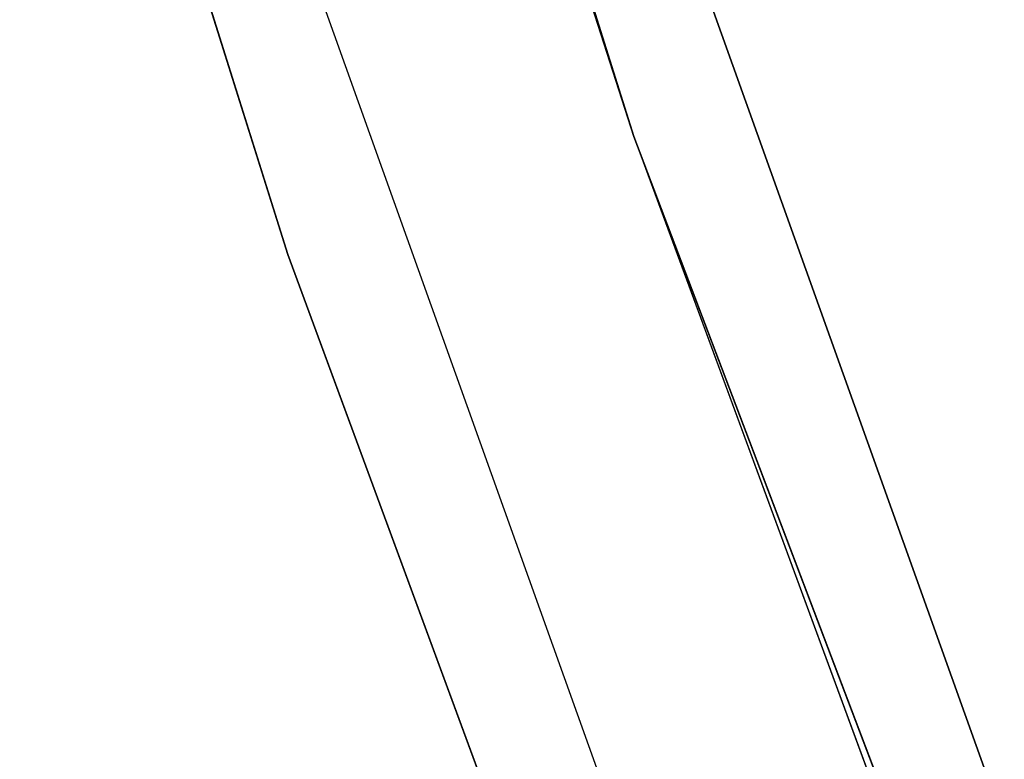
# Model space of a CAD drawing. Extents: x -775 to 775, y -775 to 775.
# Tile 207 of 256: x -708 to -700, y -245 to -239. Entities that reach past the tile are written whole.
import ezdxf

# ---------------------------------------------------------------- set-up
doc = ezdxf.new("R2010")
doc.units = 0
doc.layers.get('0').update_dxf_attribs({"color": 13, "linetype": 'CONTINUOUS'})

# ---------------------------------------------------------------- blocks, each defined once
blk = doc.blocks.new('OBJ_000001')
for p, q in [((-703.2032, -239.8992), (-713.9864, -205.6013)), ((-711.8605, -212.8441), (-685.3544, -286.9381)), ((-685.3544, -286.9381, 3), (-711.8605, -212.8441, 3)), ((-703.2032, -239.8992), (-711.8605, -212.8441, 18.222)), ((-685.3544, -286.9381, 18.222), (-711.8605, -212.8441, 18.222)), ((-685.3544, -286.9381, 38.9998), (-711.8605, -212.8441, 38.9998)), ((-714.7349, -213.7035, 38.9998), (-688.1217, -288.0966, 38.9998)), ((-714.7349, -213.7035, 3), (-688.1217, -288.0966, 3)), ((-714.7349, -213.7035), (-688.1217, -288.0966)), ((-703.2032, -239.8992), (-685.3544, -286.9381, 18.222)), ((-703.2032, -239.8992), (-690.7818, -273.6152))]:
    blk.add_line(p, q)
at = {"color": 7}
mesh = blk.add_polyface(dxfattribs=at)
corners = [(-713.9864, -205.6013), (-703.2032, -239.8992), (-711.8605, -212.8441, 18.222)]
mesh.append_faces([[corners[k] for k in face] for face in [(0, 1, 2)]], dxfattribs={"color": 7})
mesh = blk.add_polyface(dxfattribs=at)
corners = [(-703.2032, -239.8992), (-690.7818, -273.6152), (-685.3544, -286.9381, 18.222)]
mesh.append_faces([[corners[k] for k in face] for face in [(0, 1, 2)]], dxfattribs={"color": 7})
blk = doc.blocks.new('OBJ_000002')
for p, q in [((-716.8692, -206.4314, 7), (-706.0426, -240.8678, 7)), ((-716.8692, -206.4314, 30.1627), (-706.0426, -240.8678, 30.1627)), ((-706.0426, -240.8678, 7), (-693.5709, -274.72, 7)), ((-693.5709, -274.72, 30.1627), (-706.0426, -240.8678, 30.1627)), ((-706.0426, -240.8678, 7), (-706.0426, -240.8678, 30.1627))]:
    blk.add_line(p, q)
at = {"color": 8}
mesh = blk.add_polyface(dxfattribs=at)
corners = [(-716.8692, -206.4314, 7), (-706.0426, -240.8678, 30.1627), (-706.0426, -240.8678, 7), (-716.8692, -206.4314, 30.1627)]
mesh.append_faces([[corners[k] for k in face] for face in [(0, 1, 2), (1, 0, 3)]], dxfattribs={"vtx0": -1, "color": 8})
mesh = blk.add_polyface(dxfattribs=at)
corners = [(-706.0426, -240.8678, 7), (-693.5709, -274.72, 30.1627), (-693.5709, -274.72, 7), (-706.0426, -240.8678, 30.1627)]
mesh.append_faces([[corners[k] for k in face] for face in [(0, 1, 2), (1, 0, 3)]], dxfattribs={"vtx0": -1, "color": 8})
blk = doc.blocks.new('SKPE74C')
for name in ['OBJ_000002', 'OBJ_000001']:
    blk.add_blockref(name, (0, 0))

msp = doc.modelspace()

# ---------------------------------------------------------------- block references
msp.add_blockref('SKPE74C', (0, 0))

doc.saveas('drawing.dxf')
